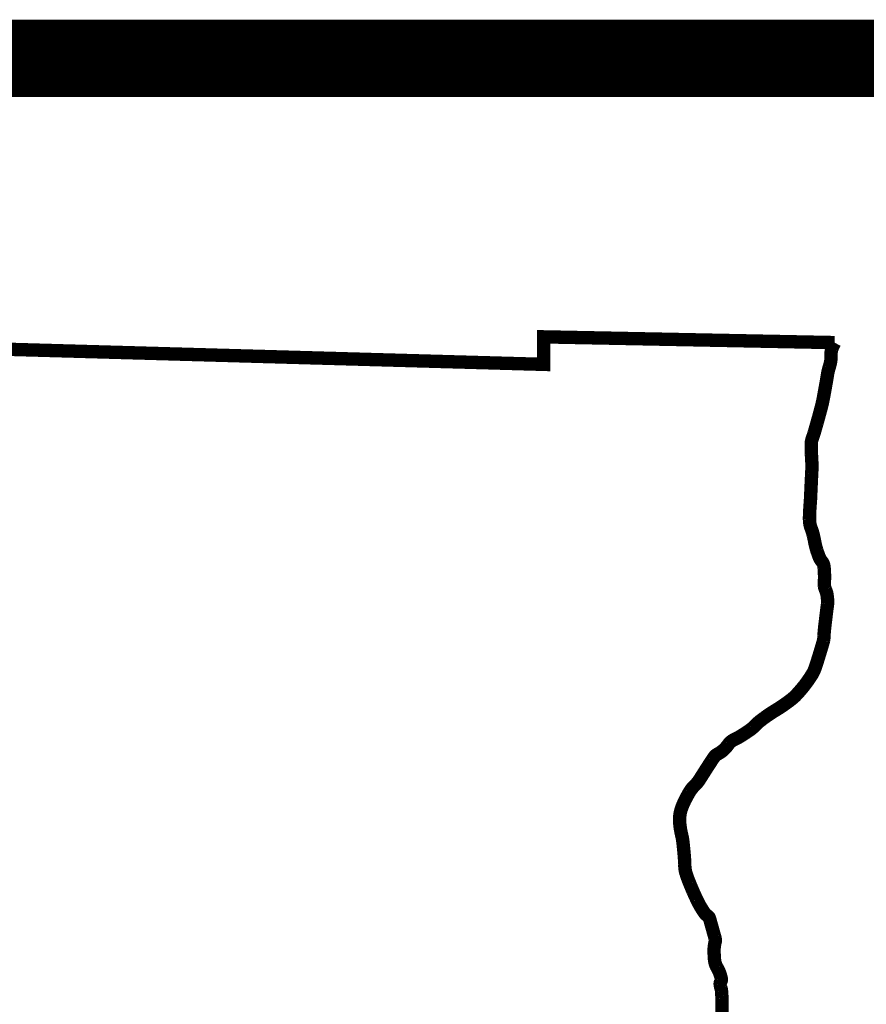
# Model space of a CAD drawing. Extents: x 0 to 8.5, y 0 to 11.
# Tile 142 of 145: x 7.399 to 7.836, y 2.011 to 2.52. Entities that reach past the tile are written whole.
import ezdxf

# ---------------------------------------------------------------- set-up
doc = ezdxf.new("R2010")
doc.units = 0
doc.header["$MEASUREMENT"] = 0
doc.layers.add('BELMONT-BORDER', color=5, linetype='CONTINUOUS')
doc.layers.add('BORDER', color=7, linetype='CONTINUOUS')

msp = doc.modelspace()

# ---------------------------------------------------------------- linework, layer by layer
at = {"layer": 'BELMONT-BORDER', "color": 5, "const_width": 0.00691}
msp.add_lwpolyline([(6.57783, 1.43691), (6.58664, 2.37233), (6.85397, 2.37489), (6.8541, 2.36487), (7.66935, 2.34195), (7.66942, 2.35616), (7.81981, 2.35319)], dxfattribs=at)
msp.add_lwpolyline([(7.76172, 2.00655, -0.028804), (7.76152, 2.00934, -0.008123), (7.76153, 2.01187, 0.009336), (7.76154, 2.01441, 0.009851), (7.7615, 2.01572, 0.005039), (7.76133, 2.0183, 0.063836), (7.76099, 2.02, -0.062086), (7.76062, 2.02174, -0.155581), (7.76094, 2.0231, 0.162501), (7.76122, 2.02441, 0.039146), (7.76102, 2.02546, 0.019266), (7.76037, 2.02753, 0.051338), (7.7591, 2.03021, -0.063951), (7.75813, 2.03238, -0.050097), (7.75769, 2.03463, -0.023551), (7.75748, 2.03949, -0.064423), (7.75801, 2.04352, 0.133949), (7.758, 2.0455, 0.000137), (7.75776, 2.04638, 0.000035), (7.7568, 2.04981, 0.000059), (7.75541, 2.05477, 0.000313), (7.75515, 2.05569, 0.1759), (7.75418, 2.05704, -0.099608), (7.75217, 2.0591, -0.007684), (7.7505, 2.06178, -0.016767), (7.74979, 2.06305, -0.005872), (7.74848, 2.06565, -0.006046), (7.74728, 2.06821, -0.006159), (7.74646, 2.07005, -0.002978), (7.74486, 2.07388, -0.018533), (7.74302, 2.07882, -0.044957), (7.74253, 2.08095, -0.029655), (7.74231, 2.08368, 0.017705), (7.74206, 2.08828, 0.002412), (7.74161, 2.093, 0.004295), (7.74132, 2.09565, 0.030338), (7.74085, 2.09828, -0.01961), (7.74004, 2.10231, -0.034839), (7.73966, 2.10642, -0.044435), (7.73988, 2.10964, -0.052647), (7.74081, 2.1131, -0.032742), (7.74322, 2.11832, -0.006896), (7.74471, 2.12097, -0.018536), (7.74532, 2.12193, -0.055063), (7.74764, 2.12463, 0.060634), (7.74972, 2.12711, 0.004094), (7.7511, 2.12926, -0.002517), (7.75332, 2.13275, -0.002667), (7.75636, 2.13743, -0.007271), (7.75751, 2.13912, -0.122024), (7.75921, 2.1406, 0.067961), (7.7625, 2.1429, 0.058401), (7.76488, 2.14568, -0.093443), (7.7665, 2.14732, -0.044105), (7.76849, 2.14845, 0.03269), (7.77122, 2.14992, 0.008987), (7.77535, 2.15262, 0.020323), (7.77711, 2.15393, 0.038931), (7.77891, 2.15562, -0.039161), (7.7807, 2.1573, -0.012183), (7.78356, 2.15949, -0.011703), (7.78664, 2.16162, -0.009097), (7.78914, 2.1632, 0.007942), (7.792, 2.165, 0.011581), (7.79431, 2.16658, 0.008333), (7.79744, 2.16891, 0.040823), (7.80005, 2.17129, 0.022202), (7.80426, 2.17622, 0.028135), (7.80818, 2.18187, 0.055127), (7.80968, 2.18506, 0.005018), (7.81069, 2.18812, 0.003509), (7.81206, 2.19252, 0.002576), (7.81385, 2.19852, 0.021431), (7.81403, 2.19925, 0.042111), (7.8143, 2.20163, -0.02204), (7.81465, 2.20617, -0.000345), (7.81517, 2.21056, -0.000454), (7.81558, 2.21391, -0.003055), (7.81586, 2.21608, 0.003074), (7.81614, 2.21825, 0.046227), (7.81619, 2.21976, 0.021537), (7.81584, 2.223, 0.074331), (7.81507, 2.22553, -0.091163), (7.8145, 2.22762, -0.038585), (7.81449, 2.22969, 0.024519), (7.81457, 2.23296, 0.01373), (7.81436, 2.2369, 0.038329), (7.81414, 2.2383, 0.119853), (7.81322, 2.24009, -0.086595), (7.8118, 2.24247, -0.010577), (7.81066, 2.24565, -0.018129), (7.8101, 2.24754, -0.016431), (7.80948, 2.25034, 0.013009), (7.80872, 2.25388, 0.035361), (7.8076, 2.25741, -0.055809), (7.80698, 2.25968, -0.036436), (7.8068, 2.26184, -0.017567), (7.80692, 2.26633, -0.003901), (7.80721, 2.27065, 0.007515), (7.80735, 2.27289, 0.000808), (7.80755, 2.27735, -0.000521), (7.80775, 2.2818, -0.001751), (7.80792, 2.28531, 0.003697), (7.80809, 2.28882, 0.029137), (7.80806, 2.29072, -0.011245), (7.8078, 2.29565, -0.010117), (7.80775, 2.30135, -0.053041), (7.80787, 2.30243, -0.035791), (7.80834, 2.30397, 0.021189), (7.8092, 2.30655, 0.000995), (7.81062, 2.31149, 0.001659), (7.81145, 2.31446, 0.003277), (7.81297, 2.32009, 0.009095), (7.81347, 2.32214, 0.009058), (7.8139, 2.32424, 0.002443), (7.81532, 2.33204, 0.002868), (7.81578, 2.33475, -0.002647), (7.81625, 2.33747, -0.033092), (7.81689, 2.3401, 0.027125), (7.81772, 2.3433, 0.05683), (7.81786, 2.34498, -0.030831), (7.81796, 2.34809, -0.063579), (7.81842, 2.35013, -0.039453), (7.81981, 2.35319)], format="xyb", dxfattribs=at)
at = {"layer": 'BORDER', "const_width": 0.04}
msp.add_lwpolyline([(0.5, 2.49999), (8, 2.49999)], dxfattribs=at)

doc.saveas('drawing.dxf')
